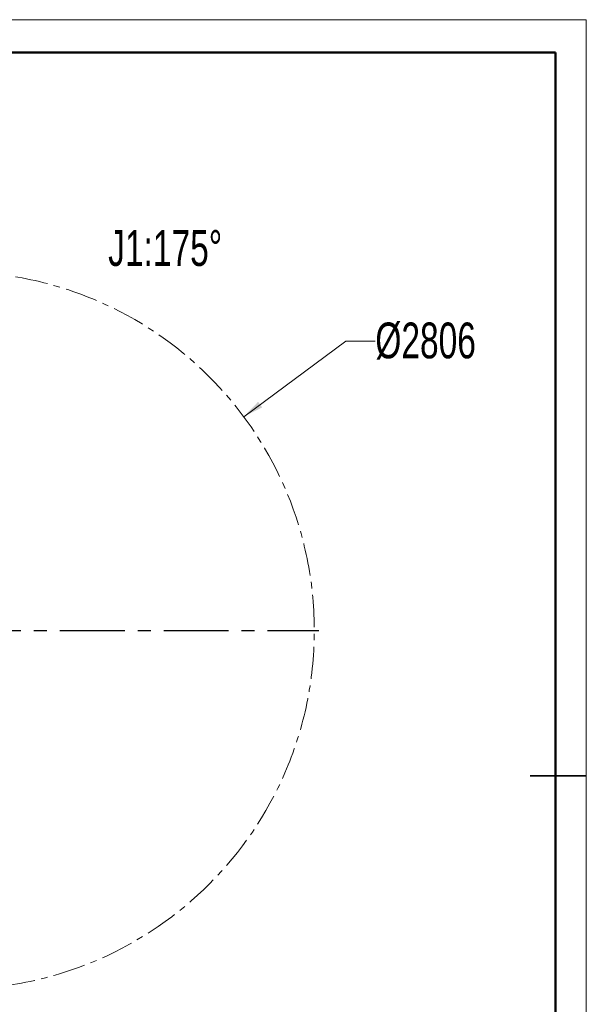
# Model space of a CAD drawing. Header units: millimetres. Extents: x 0 to 840, y 0 to 594.
# Tile 25 of 25: x 618 to 840, y 209 to 594. Entities that reach past the tile are written whole.
import ezdxf

# ---------------------------------------------------------------- set-up
doc = ezdxf.new("R2010")
doc.units = ezdxf.units.MM
doc.linetypes.add('CENTERX2', pattern=[20.32, 12.7, -2.54, 2.54, -2.54])
doc.layers.get('0').update_dxf_attribs({"lineweight": 18})
doc.layers.add('中心线层', color=6, linetype='CENTERX2', lineweight=25)
doc.layers.add('标注层', color=150, linetype='Continuous', lineweight=18)
doc.styles.add('SLDTEXTSTYLE1', font='txt', dxfattribs={"width": 0.7})
doc.dimstyles.new('SLDDIMSTYLE3', dxfattribs={"dimtxt": 7, "dimasz": 4, "dimexe": 0, "dimexo": 0.0625, "dimgap": 1.75, "dimtad": 0, "dimtih": 1, "dimtoh": 1, "dimlfac": 20, "dimrnd": 1e-09, "dimzin": 12, "dimdsep": 46, "dimtxsty": 'SLDTEXTSTYLE1', "dimcen": 0, "dimdle": 8, "dimadec": 0, "dimazin": 3, "dimtfac": 1, "dimtdec": 3, "dimtofl": 0, "dimtmove": 0, "dimatfit": 3, "dimfxl": 1, "dimfrac": 2, "dimtolj": 1, "dimarcsym": 0})

# ---------------------------------------------------------------- blocks, each defined once
blk = doc.blocks.new('SW_CENTERMARKSYMBOL_0_2')
at = {"layer": '中心线层', "color": 0}
for p, q in [((0, 0.05), (0, 69.72)), ((-0.05, 0), (-70.66, 0)), ((0, 0), (-0.02, 0)), ((0, 0), (0, 0.02)), ((0, 0), (0, -0.02)), ((0, 0), (0.02, 0)), ((0.05, 0), (71.02, 0)), ((0, -0.05), (0, -69.47))]:
    blk.add_line(p, q, dxfattribs=at)
blk = doc.blocks.new('*X33')
at = {"layer": '标注层', "linetype": 'Continuous'}
blk.add_hatch(color=0, dxfattribs=at).paths.add_polyline_path([(705.95, 439.07), (713.17, 442.76), (711.58, 444.91)], flags=0)
at = {"layer": '标注层', "color": 0, "linetype": 'Continuous'}
for q in [(705.95, 439.07), (757.41, 468.67)]:
    blk.add_line((745.86, 468.67), q, dxfattribs=at)
at = {"layer": '标注层', "color": 0, "insert": (777.12, 468.67), "char_height": 14, "width": 71.8302, "attachment_point": 5, "style": 'SLDTEXTSTYLE1'}
blk.add_mtext('%%C2806', dxfattribs=at)

msp = doc.modelspace()

# ---------------------------------------------------------------- linework, layer by layer
at = {"color": 7, "linetype": 'Continuous', "lineweight": 18}
for p, q in [((-0.000512, 594.39658), (839.986488, 594.39658)), ((839.986488, 594.39658), (839.986488, 0.39658))]:
    msp.add_line(p, q, dxfattribs=at)
at = {"color": 7, "linetype": 'Continuous', "lineweight": 50}
for p in [(47.992369, 581.582311), (827.992369, 11.582311)]:
    msp.add_line(p, (827.992369, 581.582311), dxfattribs=at)
at = {"color": 7, "linetype": 'Continuous', "lineweight": 35}
msp.add_line((817.992369, 298.582311), (839.992369, 298.582311), dxfattribs=at)
at = {"color": 7, "linetype": 'CENTERX2', "lineweight": 18}
msp.add_arc((593.270402, 355.479885), 140.3, 95, 85, dxfattribs=at)

# ---------------------------------------------------------------- block references
at = {"layer": '中心线层', "color": 7, "xscale": 2, "yscale": 2, "zscale": 2}
msp.add_blockref('SW_CENTERMARKSYMBOL_0_2', (593.270402, 355.479885), dxfattribs=at)

# ---------------------------------------------------------------- texts
at = {"layer": '标注层', "color": 7, "insert": (652.930955, 512.070083), "char_height": 14, "width": 93.29162011, "attachment_point": 1, "style": 'SLDTEXTSTYLE1'}
msp.add_mtext('J1:175%%D', dxfattribs=at)

# ---------------------------------------------------------------- dimensions: what is measured, and where the dimension line sits
at = {"layer": '标注层', "color": 7}
dim = msp.add_diameter_dim_2p(p1=(480.58929, 271.891268), p2=(705.951515, 439.068502), dimstyle='SLDDIMSTYLE3', override={"dimscale": 2, "dimpost": '%%C<>', "dimsah": 1, "dimtzin": 12}, dxfattribs=at)
dim.commit()
dim.dimension.update_dxf_attribs({"geometry": '*X33', "text_midpoint": (745.860869, 468.673887), "dimtype": 163})

doc.saveas('drawing.dxf')
